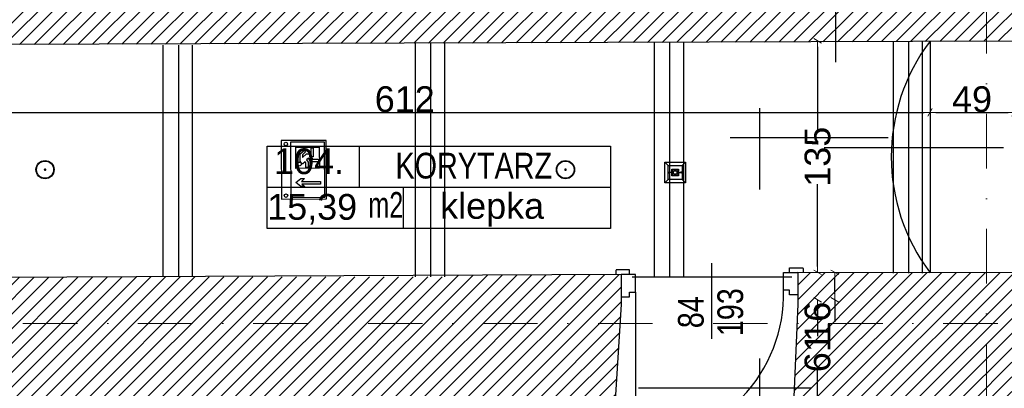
# Model space of a CAD drawing. Header units: millimetres. Extents: x 77315 to 1057463, y -108895 to -47643.
# Tile 51 of 62: x 108329 to 114067, y -100633 to -98484. Entities that reach past the tile are written whole.
import ezdxf

# ---------------------------------------------------------------- set-up
doc = ezdxf.new("R2010")
doc.units = ezdxf.units.MM
doc.header["$MEASUREMENT"] = 0
doc.linetypes.add('Dot & Dashed', pattern=[670.277762, 317.5, -176.388889, 0, -176.388874])
for name, color, linetype in [('A-DRZWI', 7, 'Continuous'), ('A-OPISY-2', 7, 'Continuous'), ('A-OPISY-3', 7, 'Continuous'), ('belki nad', 7, 'Continuous'), ('DIM MALY', 7, 'Continuous'), ('Drawing & Figure', 7, 'Continuous'), ('DRZWI', 7, 'Continuous'), ('linia nadproza', 7, 'Continuous'), ('Nowe_Interior - Lamp', 7, 'Continuous'), ('opisy inne', 7, 'Continuous'), ('OSIE', 7, 'Continuous'), ('podciagi', 7, 'Continuous'), ('Structural - Bearing', 7, 'Continuous'), ('Structural - Grid', 7, 'Continuous')]:
    doc.layers.add(name, color=color, linetype=linetype)
doc.styles.add('STYL_AUTOMATYCZNY_1', font='arial.ttf')
doc.styles.add('STYL_AUTOMATYCZNY_2', font='arial.ttf')
doc.styles.add('STYL_AUTOMATYCZNY_3', font='arial.ttf', dxfattribs={"width": 0.8})
doc.styles.add('STYL_AUTOMATYCZNY_4', font='arial.ttf', dxfattribs={"width": 0.7})
doc.dimstyles.new('STYL_AUTOMATYCZNY__1', dxfattribs={"dimtxt": 150, "dimasz": 34.231941, "dimexe": 0.18, "dimexo": 0.0625, "dimgap": 0, "dimtad": 1, "dimdec": 0, "dimlfac": 0.1, "dimzin": 0, "dimdsep": 46, "dimtxsty": 'STYL_AUTOMATYCZNY_2', "dimblk": 'ARROWHEAD_2', "dimblk1": 'ARROWHEAD_2', "dimblk2": 'ARROWHEAD_2', "dimcen": 0.09, "dimse1": 1, "dimse2": 1, "dimclrd": 7, "dimclre": 7, "dimclrt": 7, "dimadec": 0, "dimazin": 0, "dimtfac": 1, "dimtdec": 4, "dimtmove": 0, "dimatfit": 3, "dimfxl": 0, "dimtolj": 1, "dimtzin": 0, "dimarcsym": 0})
doc.dimstyles.new('STYL_AUTOMATYCZNY__2', dxfattribs={"dimtxt": 150, "dimasz": 34.231941, "dimexe": 0.18, "dimexo": 0.0625, "dimgap": 0, "dimtad": 1, "dimtih": 1, "dimtoh": 1, "dimdec": 0, "dimlfac": 0.1, "dimzin": 0, "dimdsep": 46, "dimtxsty": 'STYL_AUTOMATYCZNY_2', "dimblk": 'ARROWHEAD_2', "dimblk1": 'ARROWHEAD_2', "dimblk2": 'ARROWHEAD_2', "dimcen": 0.09, "dimse1": 1, "dimse2": 1, "dimclrd": 7, "dimclre": 7, "dimclrt": 7, "dimadec": 0, "dimazin": 0, "dimtfac": 1, "dimtdec": 4, "dimtmove": 0, "dimatfit": 3, "dimfxl": 0, "dimtolj": 1, "dimtzin": 0, "dimarcsym": 0})
pattern_1 = [(45, (0, 0), (-42.426407, 42.426407), [])]

# ---------------------------------------------------------------- blocks, each defined once
blk = doc.blocks.new('ARROWHEAD_2')
at = {"color": 0, "linetype": 'Continuous', "lineweight": 0}
for p, q in [((0, 0), (-1, 0)), ((-0.38, -0.66), (0.38, 0.66))]:
    blk.add_line(p, q, dxfattribs=at)
blk = doc.blocks.new('*D54')
at = {"layer": 'Defpoints', "color": 0}
for p in [(113084.1, -98607), (112979.1, -99957), (113084.1, -99957)]:
    blk.add_point(p, dxfattribs=at)
at = {"layer": 'DIM MALY', "color": 7, "lineweight": -2}
for p, q in [((112979.1, -98641.2), (112979.1, -99123.1)), ((112979.1, -99922.7), (112979.1, -99441.6))]:
    blk.add_line(p, q, dxfattribs=at)
at = {"layer": 'DIM MALY', "color": 7, "lineweight": -2, "xscale": 34.23194115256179, "yscale": 34.23194115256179, "zscale": 34.23194115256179}
for p, rotation in [((112979.1, -98607), 90), ((112979.1, -99957), 270)]:
    blk.add_blockref('ARROWHEAD_2', p, dxfattribs=dict(at, rotation=rotation))
at = {"layer": 'DIM MALY', "color": 7, "insert": (112979.1, -99282.4), "char_height": 150, "attachment_point": 5, "rotation": 90, "style": 'STYL_AUTOMATYCZNY_2'}
blk.add_mtext('\\A1;135', dxfattribs=at)
blk = doc.blocks.new('*D55')
at = {"layer": 'Defpoints', "color": 0}
for p in [(113079.5, -99957), (113084.1, -99957), (113470.7, -100117)]:
    blk.add_point(p, dxfattribs=at)
at = {"layer": 'DIM MALY', "color": 7, "lineweight": -2}
for p, q in [((113079.5, -100082.7), (113079.5, -99991.2)), ((113079.5, -100117), (113079.5, -100244.7))]:
    blk.add_line(p, q, dxfattribs=at)
at = {"layer": 'DIM MALY', "color": 7, "lineweight": -2, "xscale": 34.23194115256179, "yscale": 34.23194115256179, "zscale": 34.23194115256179}
for p, rotation in [((113079.5, -99957), 90), ((113079.5, -100117), 270)]:
    blk.add_blockref('ARROWHEAD_2', p, dxfattribs=dict(at, rotation=rotation))
at = {"layer": 'DIM MALY', "color": 7, "insert": (112979.1, -100244.7), "char_height": 150, "attachment_point": 5, "rotation": 90, "style": 'STYL_AUTOMATYCZNY_2'}
blk.add_mtext('\\A1;16', dxfattribs=at)
blk = doc.blocks.new('*D56')
at = {"layer": 'Defpoints', "color": 0}
for p in [(112979.1, -98607), (113084.1, -98607), (113084.1, -99957)]:
    blk.add_point(p, dxfattribs=at)
at = {"layer": 'DIM MALY', "color": 7, "lineweight": -2}
for p, q in [((112979.1, -98641.2), (112979.1, -99123.1)), ((112979.1, -99922.7), (112979.1, -99441.6))]:
    blk.add_line(p, q, dxfattribs=at)
at = {"layer": 'DIM MALY', "color": 7, "lineweight": -2, "xscale": 34.23194115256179, "yscale": 34.23194115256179, "zscale": 34.23194115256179}
for p, rotation in [((112979.1, -98607), 90), ((112979.1, -99957), 270)]:
    blk.add_blockref('ARROWHEAD_2', p, dxfattribs=dict(at, rotation=rotation))
at = {"layer": 'DIM MALY', "color": 7, "insert": (112979.1, -99282.4), "char_height": 150, "attachment_point": 5, "rotation": 90, "style": 'STYL_AUTOMATYCZNY_2'}
blk.add_mtext('\\A1;135', dxfattribs=at)
blk = doc.blocks.new('*D57')
at = {"layer": 'Defpoints', "color": 0}
for p in [(113370.7, -100117), (112979.1, -100727), (113084.1, -100727)]:
    blk.add_point(p, dxfattribs=at)
at = {"layer": 'DIM MALY', "color": 7, "lineweight": -2}
for p, q in [((112979.1, -100151.2), (112979.1, -100328.9)), ((112979.1, -100692.7), (112979.1, -100515.6))]:
    blk.add_line(p, q, dxfattribs=at)
at = {"layer": 'DIM MALY', "color": 7, "lineweight": -2, "xscale": 34.23194115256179, "yscale": 34.23194115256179, "zscale": 34.23194115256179}
for p, rotation in [((112979.1, -100117), 90), ((112979.1, -100727), 270)]:
    blk.add_blockref('ARROWHEAD_2', p, dxfattribs=dict(at, rotation=rotation))
at = {"layer": 'DIM MALY', "color": 7, "insert": (112979.1, -100422.2), "char_height": 150, "attachment_point": 5, "rotation": 90, "style": 'STYL_AUTOMATYCZNY_2'}
blk.add_mtext('\\A1;61', dxfattribs=at)
blk = doc.blocks.new('*D268')
at = {"layer": 'Defpoints', "color": 0}
for p in [(113634.1, -99024.4), (107512.9, -99129.4), (113634.1, -99163.2)]:
    blk.add_point(p, dxfattribs=at)
at = {"layer": 'DIM MALY', "color": 7, "lineweight": -2}
blk.add_line((107547.1, -99024.4), (113599.9, -99024.4), dxfattribs=at)
at = {"layer": 'DIM MALY', "color": 7, "lineweight": -2, "xscale": 34.23194115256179, "yscale": 34.23194115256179, "zscale": 34.23194115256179, "rotation": 180}
blk.add_blockref('ARROWHEAD_2', (107512.9, -99024.4), dxfattribs=at)
at = {"layer": 'DIM MALY', "color": 7, "lineweight": -2, "xscale": 34.23194115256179, "yscale": 34.23194115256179, "zscale": 34.23194115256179}
blk.add_blockref('ARROWHEAD_2', (113634.1, -99024.4), dxfattribs=at)
at = {"layer": 'DIM MALY', "color": 7, "insert": (110573.1, -98947.8), "char_height": 150, "attachment_point": 5, "style": 'STYL_AUTOMATYCZNY_2'}
blk.add_mtext('\\A1;612', dxfattribs=at)
blk = doc.blocks.new('*D269')
at = {"layer": 'Defpoints', "color": 0}
for p in [(114124.1, -99024.4), (114124.1, -99139.2), (113634.1, -99157.3)]:
    blk.add_point(p, dxfattribs=at)
at = {"layer": 'DIM MALY', "color": 7, "lineweight": -2}
blk.add_line((113668.4, -99024.4), (114089.9, -99024.4), dxfattribs=at)
at = {"layer": 'DIM MALY', "color": 7, "lineweight": -2, "xscale": 34.23194115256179, "yscale": 34.23194115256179, "zscale": 34.23194115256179, "rotation": 180}
blk.add_blockref('ARROWHEAD_2', (113634.1, -99024.4), dxfattribs=at)
at = {"layer": 'DIM MALY', "color": 7, "lineweight": -2, "xscale": 34.23194115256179, "yscale": 34.23194115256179, "zscale": 34.23194115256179}
blk.add_blockref('ARROWHEAD_2', (114124.1, -99024.4), dxfattribs=at)
at = {"layer": 'DIM MALY', "color": 7, "insert": (113878.9, -98947.8), "char_height": 150, "attachment_point": 5, "style": 'STYL_AUTOMATYCZNY_2'}
blk.add_mtext('\\A1;49', dxfattribs=at)
blk = doc.blocks.new('*D270')
at = {"layer": 'Defpoints', "color": 0}
for p in [(114124.1, -99024.4), (114124.1, -99139.2), (113634.1, -99157.3)]:
    blk.add_point(p, dxfattribs=at)
at = {"layer": 'DIM MALY', "color": 7, "lineweight": -2}
blk.add_line((113668.4, -99024.4), (114089.9, -99024.4), dxfattribs=at)
at = {"layer": 'DIM MALY', "color": 7, "lineweight": -2, "xscale": 34.23194115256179, "yscale": 34.23194115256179, "zscale": 34.23194115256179, "rotation": 180}
blk.add_blockref('ARROWHEAD_2', (113634.1, -99024.4), dxfattribs=at)
at = {"layer": 'DIM MALY', "color": 7, "lineweight": -2, "xscale": 34.23194115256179, "yscale": 34.23194115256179, "zscale": 34.23194115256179}
blk.add_blockref('ARROWHEAD_2', (114124.1, -99024.4), dxfattribs=at)
at = {"layer": 'DIM MALY', "color": 7, "insert": (113878.9, -98947.8), "char_height": 150, "attachment_point": 5, "style": 'STYL_AUTOMATYCZNY_2'}
blk.add_mtext('\\A1;49', dxfattribs=at)
blk = doc.blocks.new('*D272')
at = {"layer": 'Defpoints', "color": 0}
for p in [(114124.1, -99024.4), (114124.1, -99139.2), (113634.1, -99157.3)]:
    blk.add_point(p, dxfattribs=at)
at = {"layer": 'DIM MALY', "color": 7, "lineweight": -2}
blk.add_line((113668.4, -99024.4), (114089.9, -99024.4), dxfattribs=at)
at = {"layer": 'DIM MALY', "color": 7, "lineweight": -2, "xscale": 34.23194115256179, "yscale": 34.23194115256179, "zscale": 34.23194115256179, "rotation": 180}
blk.add_blockref('ARROWHEAD_2', (113634.1, -99024.4), dxfattribs=at)
at = {"layer": 'DIM MALY', "color": 7, "lineweight": -2, "xscale": 34.23194115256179, "yscale": 34.23194115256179, "zscale": 34.23194115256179}
blk.add_blockref('ARROWHEAD_2', (114124.1, -99024.4), dxfattribs=at)
at = {"layer": 'DIM MALY', "color": 7, "insert": (113878.9, -98947.8), "char_height": 150, "attachment_point": 5, "style": 'STYL_AUTOMATYCZNY_2'}
blk.add_mtext('\\A1;49', dxfattribs=at)

msp = doc.modelspace()

# ---------------------------------------------------------------- hatches: boundary and pattern name
at = {"layer": 'Drawing & Figure'}
h = msp.add_hatch(dxfattribs=at)
h.set_pattern_fill('Common_Brick_0002', color=256, style=0, pattern_type=2)
h.set_pattern_definition(pattern_1)
h.paths.add_polyline_path([(107002, -98581.8, 0.420514), (107052, -98632.9), (108086.6, -98629.3), (113084.1, -98612.3), (113633, -98610.4), (114124, -98608.8), (114124.1, -98500), (114125.5, -98500), (114813.7, -98495.8), (115356.2, -98492.6), (115356.2, -98382.9), (115357, -98362.8), (115372.7, -97992.8), (115059.1, -97992.8), (114813.7, -97992.8), (114134.1, -97992.8), (114134.1, -97892.9), (113754.1, -97892.9), (113754.1, -97341), (113754.1, -96932.9), (114134.1, -96932.9), (114134.1, -95797.3), (114134.1, -95742.8), (114004.1, -95742.1), (113586.7, -95858.2), (113588.5, -97341), (113589.1, -97902.7), (113084.1, -97903.6), (113039.1, -97903.7), (113039.1, -97903.9), (113039.1, -98183.7), (112899.1, -98183.7), (112899.1, -97903.9), (109246.8, -97910.1), (109246.8, -97909.8), (108086.6, -97911.7), (107534.3, -97912.6), (107543.3, -97341), (107569.6, -95662.9), (107159.6, -95652.5), (107159.6, -95653.3), (107029.6, -95683.1), (107029.4, -95683.1), (107018, -96942.8), (107460, -96942.9), (107460, -97341), (107460, -97912.8), (107009.2, -97912.7)])
h = msp.add_hatch(dxfattribs=at)
h.set_pattern_fill('Common_Brick_0002', color=256, style=0, pattern_type=2)
h.set_pattern_definition(pattern_1)
h.paths.add_polyline_path([(105902, -100099.6), (105905.2, -100545.8), (106081.9, -100547), (106081.9, -100542.8), (106251.9, -100542.8), (106251.9, -100548.1), (106825.2, -100551.8), (106825.2, -100612.9), (106962.9, -100612.9), (107102.9, -100612.9), (107103.2, -100612.9), (107102.9, -100752.9), (106825.2, -100752.9), (106825.2, -101286.9), (106825.2, -101876.3), (106825.2, -102462.9), (106387.2, -102462.9), (106262.9, -102629.2), (106795.2, -102632.9), (106795.2, -102727.6), (106802.5, -102727.6), (106802.5, -103207.6), (106795.2, -103207.6), (106795.2, -103707.9), (106935.2, -103707.9), (107454.1, -103632.9), (107455, -101286.9), (107455.1, -100752.9), (107778.3, -100751.3), (107778.3, -100750.6), (107778.3, -100612.9), (107778.3, -100472.9), (107778.3, -100472.6), (107918.3, -100472.9), (107918.3, -100750.6), (108086.6, -100749.9), (111798.3, -100734.1), (111833.7, -100142.9), (111833.7, -99969.8), (110804.1, -99974.8), (110804.1, -99982.6), (109164.1, -99982.9), (109164.1, -99982.8), (108086.6, -99988), (106790.4, -99994.3, -1.056946), (106214.9, -99979.1), (105912.7, -99976.9), (105911.7, -100099.6)])
h = msp.add_hatch(dxfattribs=at)
h.set_pattern_fill('Common_Brick_0002', color=256, style=0, pattern_type=2)
h.set_pattern_definition(pattern_1)
h.paths.add_polyline_path([(111169, -104848), (111078.9, -105102.1), (111079.8, -105238.5), (111093.8, -105358.4), (111103.4, -105358.4, -0.383982), (111139.1, -105393.5), (111151.4, -105393.4), (111151.5, -105408.4, 1.205804), (111199.5, -105440.3), (111214.3, -105440.2), (111214.4, -105457.7), (111297.1, -105457.2), (111297.3, -105457.1), (113184.3, -105444.1), (113225.6, -105444), (113225.5, -105426.5), (113240.3, -105426.4, 0.263086), (113263.3, -105443.8), (113271.3, -105443.8, 0.761796), (113278.6, -105387.7), (113278.5, -105372.8), (113725.3, -105371.2), (114172.1, -105369.5), (114172.2, -105384.4, 0.761796), (114179.9, -105440.4), (114187.8, -105440.4, 0.263086), (114210.7, -105422.8), (114225.5, -105422.8), (114225.6, -105440.3), (114308.2, -105439.9), (116761.7, -105424.2), (116761.6, -105406.7), (116776.3, -105406.6, 1.205804), (116824, -105374.1), (116823.9, -105359.1), (116836.2, -105359.1, -0.383982), (116871.5, -105323.5), (116881, -105323.5), (116893.6, -105203.4), (116892.8, -105060.8), (116795.3, -104814), (114084.3, -104820.4), (114085.5, -104584.5), (114085.8, -104584.5), (114087.2, -104362.2), (114088.5, -104162.2), (114106.6, -101286.9), (114113.8, -100140.1), (114813.7, -100135.9), (115334.3, -100132.7), (115321.7, -100127), (115334.3, -100127), (115334.3, -99997), (115321.5, -99997), (115144.1, -100010.9), (115144.1, -100003.9), (115059.1, -100004.4), (114813.7, -100005.9), (114124.1, -100010), (114124, -99958.8), (113634.3, -99958.4), (113634.3, -99958.8, -0.0001), (113634, -99958.4), (113589.1, -99958.4), (113509.1, -99958.3), (113509.1, -99961), (113419.1, -99960.9), (113419.1, -99958.3), (112864.4, -99957.8), (112864.4, -100087.8), (112864.4, -100142.9), (112838.3, -100727.8), (113924.9, -100721.2), (113924.9, -101286.9), (113924.9, -104162.2), (113924.9, -104362.2), (113924.9, -104841.3), (113684.1, -104841.9), (113604.1, -104842.1), (113514.1, -104842.3)])
at = {"layer": 'Nowe_Interior - Lamp'}
h = msp.add_hatch(color=256, dxfattribs=at)
h.paths.add_polyline_path([(108424.1, -99357.8, 1), (108530.1, -99357.8, 1)])
h.paths.add_polyline_path([(108527.1, -99357.8, -1), (108427.1, -99357.8, -1)], flags=0)
h = msp.add_hatch(color=256, dxfattribs=at)
h.paths.add_polyline_path([(111456.8, -99357.8, 1), (111562.8, -99357.8, 1)])
h.paths.add_polyline_path([(111559.8, -99357.8, -1), (111459.8, -99357.8, -1)], flags=0)
for points in [[(108485.1, -99357.8, 1), (108469.1, -99357.8, 1)], [(111517.8, -99357.8, 1), (111501.8, -99357.8, 1)]]:
    msp.add_hatch(color=256, dxfattribs=at).paths.add_polyline_path(points)

# ---------------------------------------------------------------- linework, layer by layer
for p, q in [((112642.8, -99473.1), (112642.8, -98999.3)), ((112470.3, -99170.1), (113390.7, -99170.1)), ((113017.3, -99228.9), (114062.9, -99228.9)), ((112642.8, -100932.8), (112642.8, -100459)), ((112942.3, -100632.5), (111936, -100632.5))]:
    msp.add_line(p, q)
at = {"layer": 'A-DRZWI'}
msp.add_line((112360.7, -99902.7), (112360.7, -100343.7), dxfattribs=at)
msp.add_lwpolyline([(111918.2, -100072.7), (111918.2, -100948, 0.42244), (112780.4, -100060.8)], format="xyb", dxfattribs=at)
at = {"layer": 'A-OPISY-3'}
for p, q in [((110307.5, -99220), (110307.5, -99460.1)), ((109771.4, -99460), (111771.4, -99460)), ((110564.4, -99460.1), (110564.4, -99700))]:
    msp.add_line(p, q, dxfattribs=at)
msp.add_lwpolyline([(109771.4, -99700), (109771.4, -99220), (111771.4, -99220), (111771.4, -99700)], close=True, dxfattribs=at)
at = {"layer": 'belki nad'}
for p, q in [((109164.1, -98632.9), (109164.1, -99982.9)), ((109334.1, -98632.9), (109334.1, -99982.6)), ((110634.1, -98620.7), (110634.1, -99982.6)), ((110804.1, -98620.1), (110804.1, -99982.6)), ((112026.8, -98615.9), (112026.8, -99982.6)), ((112196.8, -98615.3), (112196.8, -99982.6)), ((113419.1, -98611.2), (113419.1, -99960.9)), ((113589.1, -98611.2), (113589.1, -99960.9))]:
    msp.add_line(p, q, dxfattribs=at)
at = {"layer": 'DIM MALY'}
msp.add_line((113084.1, -97807.7), (113084.1, -98731.1), dxfattribs=at)
at = {"layer": 'DRZWI'}
for p, q in [((111882, -99969.8), (111833.7, -99969.8)), ((112816.1, -99957.8), (112864.4, -99957.8))]:
    msp.add_line(p, q, dxfattribs=at)
for points in [[(111882, -99941.6), (111807.9, -99941.6, 0.414334), (111803.9, -99945.6), (111803.9, -99969.8)], [(112816.1, -99929.7), (112890.2, -99929.7, -0.414334), (112894.2, -99933.7), (112894.2, -99957.8)]]:
    msp.add_lwpolyline(points, format="xyb", dxfattribs=at)
for points in [[(111833.7, -100099.8), (111882, -100099.8), (111882, -100072.7), (111917.7, -100072.7), (111917.7, -99969.8), (111882, -99969.8), (111882, -99941.6)], [(112864.4, -100087.8), (112816.1, -100087.8), (112816.1, -100060.8), (112780.4, -100060.8), (112780.4, -99957.8), (112816.1, -99957.8), (112816.1, -99929.7)]]:
    msp.add_lwpolyline(points, dxfattribs=at)
at = {"layer": 'linia nadproza'}
for p, q in [((113634.1, -98610.4), (113634.3, -99958.8)), ((111899.1, -99982.9), (112829.1, -99982.9))]:
    msp.add_line(p, q, dxfattribs=at)
at = {"layer": 'Nowe_Interior - Lamp'}
for points in [[(109852.7, -99188.6), (109853.9, -99529.6), (110116.9, -99528.7), (110115.7, -99187.7)], [(109907.5, -99198.4), (109908.6, -99519.4), (110106.9, -99518.8), (110105.8, -99197.8)], [(109937.5, -99227.7), (110075.3, -99227.2), (110075.7, -99350), (109937.9, -99350.4)], [(109997.5, -99345.2), (109997.4, -99318.8), (109992.5, -99312.6), (109979.3, -99323.7), (109973.1, -99323.7), (109972, -99319.6), (109970.4, -99315.8), (109968.2, -99313.3), (109965.4, -99310.6), (109964, -99309.9), (109963.2, -99266.1), (109988.8, -99244.5), (109995.1, -99253.5), (109977.8, -99271.6), (109977.1, -99287.6), (110001.3, -99266), (110027, -99265.9), (110026.9, -99229.8), (110040.1, -99229.8), (110040.3, -99282.5), (110025.7, -99282.6), (110034.8, -99297.1), (110069.5, -99297), (110069.5, -99311.6), (110024.4, -99311.8), (110012.5, -99291.7), (110001.5, -99300), (110009.8, -99313.9), (110009.3, -99345)], [(112088.9, -99314.4), (112208.9, -99314.4), (112208.9, -99434.4), (112088.9, -99434.4)], [(112108.9, -99334.4), (112188.9, -99334.4), (112188.9, -99414.4), (112108.9, -99414.4)], [(112128.9, -99354.4), (112168.9, -99354.4), (112168.9, -99394.4), (112128.9, -99394.4)], [(112133.9, -99359.4), (112163.9, -99359.4), (112163.9, -99389.4), (112133.9, -99389.4)], [(109988.8, -99409.7), (109971.4, -99427.2), (110082.1, -99426.8), (110082.2, -99442.6), (109973.1, -99443), (109990.5, -99455.6), (109966.8, -99455.6), (109938.2, -99433.6), (109966.6, -99409.8)]]:
    msp.add_lwpolyline(points, close=True, dxfattribs=at)
for points in [[(112088.9, -99314.4), (112108.9, -99334.4)], [(112188.9, -99334.4), (112208.9, -99314.4)], [(112108.9, -99374.4), (112116.6, -99370.1)], [(112128.9, -99374.4), (112108.9, -99374.4)], [(112108.9, -99374.4), (112116.6, -99378.7)], [(112168.9, -99374.4), (112188.9, -99374.4)], [(112188.9, -99374.4), (112181.2, -99370.1)], [(112188.9, -99374.4), (112181.2, -99378.7)], [(112088.9, -99434.4), (112108.9, -99414.4)], [(112188.9, -99414.4), (112208.9, -99434.4)]]:
    msp.add_lwpolyline(points, dxfattribs=at)
for centre, radius in [((109880.2, -99208.5), 10), ((108477.1, -99357.8), 53), ((108477.1, -99357.8), 50), ((109957.8, -99325.2), 11.8), ((111509.8, -99357.8), 53), ((111509.8, -99357.8), 50), ((112148.9, -99374.4), 10), ((109881.2, -99509.5), 10)]:
    msp.add_circle(centre, radius, dxfattribs=at)
at = {"layer": 'OSIE'}
for p, q in [((109254.1, -98632.9), (109254.1, -99982.7)), ((110724.1, -98620.3), (110724.1, -99982.7)), ((112116.8, -98615.6), (112116.8, -99982.7)), ((113509.1, -98611.2), (113509.1, -99961))]:
    msp.add_line(p, q, dxfattribs=at)
at = {"layer": 'podciagi'}
msp.add_arc((114529.7, -99283.8), 1121.4, 142.99071, 217.00929, dxfattribs=at)
at = {"layer": 'Structural - Bearing'}
for p, q in [((114124, -98608.8), (107052, -98632.9)), ((111833.7, -99969.8), (106790.4, -99994.3)), ((111833.7, -99969.8), (111833.7, -100142.9)), ((112864.4, -99957.8), (112864.4, -100142.9)), ((114124, -99958.8), (112864.4, -99957.8)), ((111833.7, -100142.9), (111798.3, -100734.1)), ((112864.4, -100142.9), (112838.3, -100727.8))]:
    msp.add_line(p, q, dxfattribs=at)
at = {"layer": 'Structural - Grid', "linetype": 'Dot & Dashed', "lineweight": 15}
for p, q in [((113962.3, -107395.1), (113962.3, -90539.7)), ((118721.3, -100254.9), (80776.9, -100254.9))]:
    msp.add_line(p, q, dxfattribs=at)

# ---------------------------------------------------------------- texts
at = {"layer": 'A-OPISY-2', "char_height": 150}
for s, insert, attachment_point, style in [('\\A1;{\\pql;\\fArial|b0|i0|c238|p0;\\W1.000000;104.}', (109811.4, -99386.1), 7, 'STYL_AUTOMATYCZNY_1'), ('\\A1;{\\pql;\\fArial|b0|i0|c238|p0;\\W0.800000;KORYTARZ}', (110519, -99411.6), 7, 'STYL_AUTOMATYCZNY_3'), ('\\A1;{\\pqr;\\fArial|b0|i0|c238|p0;\\W0.700000;m2}', (110564.4, -99488.2), 3, 'STYL_AUTOMATYCZNY_4'), ('\\A1;{\\pql;\\fArial|b0|i0|c238|p0;\\W1.000000;15,39}', (109771.4, -99677.7), 7, 'STYL_AUTOMATYCZNY_1'), ('\\A1;{\\pql;\\fArial|b0|i0|c238|p0;\\W1.000000; klepka}', (110721.3, -99689.5), 7, 'STYL_AUTOMATYCZNY_1')]:
    msp.add_mtext(s, dxfattribs=dict(at, insert=insert, attachment_point=attachment_point, style=style))
at = {"layer": 'opisy inne', "char_height": 150, "attachment_point": 5, "rotation": 90, "style": 'STYL_AUTOMATYCZNY_3'}
for s, insert in [('\\A1;{\\pqc;\\fArial|b0|i0|c238|p0;\\W0.800000;193}', (112471.1, -100188.9)), ('\\A1;{\\pqc;\\fArial|b0|i0|c238|p0;\\W0.800000;84}', (112241.3, -100188.9))]:
    msp.add_mtext(s, dxfattribs=dict(at, insert=insert))

# ---------------------------------------------------------------- dimensions: what is measured, and where the dimension line sits
at = {"layer": 'DIM MALY'}
for base, p1, p2, angle, picture, middle in [((112979.1, -99957), (113084.1, -98607), (113084.1, -99957), 270, '*D54', (112979.1, -99282.4)), ((112979.1, -98607), (113084.1, -99957), (113084.1, -98607), 90, '*D56', (112979.1, -99282.4)), ((113079.5, -99957), (113470.7, -100117), (113084.1, -99957), 90, '*D55', (112979.1, -100244.7)), ((112979.1, -100727), (113370.7, -100117), (113084.1, -100727), 270, '*D57', (112979.1, -100422.2))]:
    dim = msp.add_linear_dim(base=base, p1=p1, p2=p2, angle=angle, dimstyle='STYL_AUTOMATYCZNY__1', dxfattribs=at)
    dim.commit()
    dim.dimension.update_dxf_attribs({"geometry": picture, "text_midpoint": middle, "dimtype": 160, "text_rotation": 90})
for base, p1, p2, picture, middle in [((113634.1, -99024.4), (107512.9, -99129.4), (113634.1, -99163.2), '*D268', (110573.1, -99024.4)), ((114124.1, -99024.4), (113634.1, -99157.3), (114124.1, -99139.2), '*D269', (113878.9, -99024.4)), ((114124.1, -99024.4), (113634.1, -99157.3), (114124.1, -99139.2), '*D270', (113878.9, -99024.4)), ((114124.1, -99024.4), (113634.1, -99157.3), (114124.1, -99139.2), '*D272', (113878.9, -99024.4))]:
    dim = msp.add_linear_dim(base=base, p1=p1, p2=p2, dimstyle='STYL_AUTOMATYCZNY__2', dxfattribs=at)
    dim.commit()
    dim.dimension.update_dxf_attribs({"geometry": picture, "text_midpoint": middle, "dimtype": 160})

doc.saveas('drawing.dxf')
